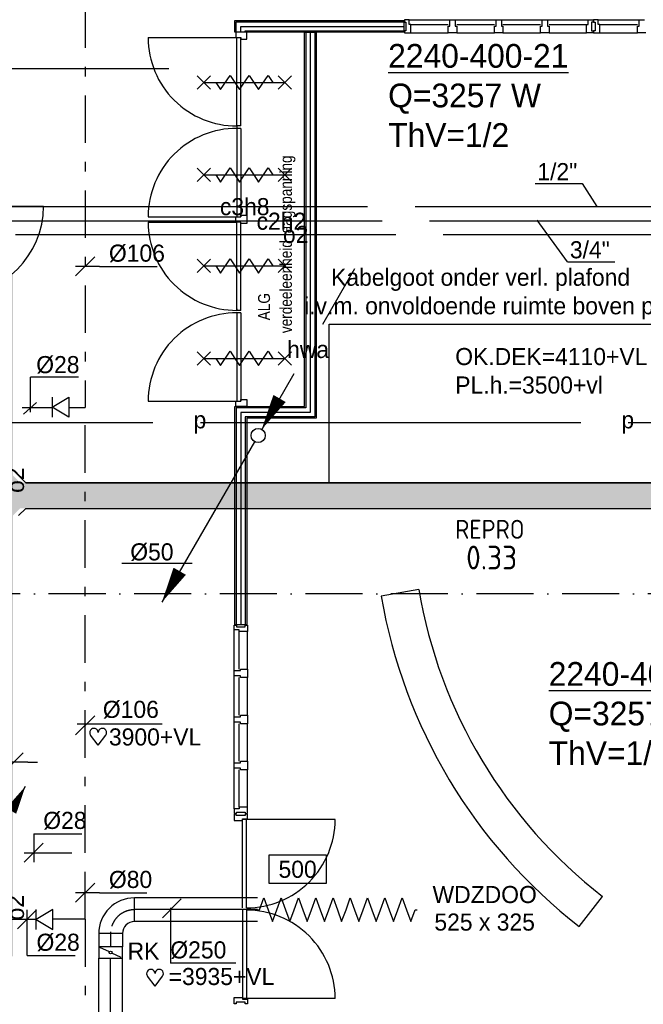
# Model space of a CAD drawing. Extents: x -866131 to -691536, y 173952 to 258052.
# Tile 61 of 160: x -825226 to -818667, y 228699 to 239064. Entities that reach past the tile are written whole.
import ezdxf
from ezdxf.enums import TextEntityAlignment as Align

# ---------------------------------------------------------------- set-up
doc = ezdxf.new("R2010")
doc.units = 0
doc.header["$LTSCALE"] = 100
for name, pattern in [('2322000', [45, 40, -5]), ('2322003', [45, 40, -5]), ('2322004', [45, 40, -5]), ('2322005', [45, 40, -5]), ('2322109', [10, 5, -2, 1, -2]), ('B-SL0', [100000000.0, 0, -100000000.0]), ('CENTER2', [11.25, 7.5, -1.25, 1.25, -1.25]), ('CENTER4', [5, 3.125, -0.625, 0.625, -0.625]), ('DASHDOT', [9, 6, -1.5, 0, -1.5]), ('LURETOUR', [6, 4, -2])]:
    doc.linetypes.add(name, pattern=pattern)
doc.layers.get('0').update_dxf_attribs({"linetype": 'CONTINUOUS'})
for name, color, linetype in [('AL$7----_STRAMIEN', 1, 'DASHDOT'), ('AL22----_BINNENWAND', 7, 'CONTINUOUS'), ('AL32----_BINNENKOZ', 7, 'CONTINUOUS'), ('AL32----_DRAAIRICHTING', 1, 'CONTINUOUS'), ('AL65----_BEVEILIGING', 7, 'CONTINUOUS'), ('ALL-----_REFLIJNEN', 8, 'CONTINUOUS'), ('BOUW', 8, 'CONTINUOUS'), ('KABELGOOT', 8, 'CONTINUOUS'), ('LIJN025', 10, 'CONTINUOUS'), ('VOLGNUMMER', 7, 'CONTINUOUS'), ('WI561---', 1, 'CONTINUOUS'), ('WL$1----', 4, 'CONTINUOUS'), ('WL521---', 4, 'CONTINUOUS'), ('WL531---', 4, 'CONTINUOUS'), ('WL570---', 3, 'CONTINUOUS'), ('WL570---_HARTLIJN', 7, 'CONTINUOUS'), ('WL570---_RETOUR', 3, 'CONTINUOUS'), ('WL570---_TOEVOER', 3, 'CONTINUOUS'), ('WM$1----', 1, 'CONTINUOUS'), ('WM531---', 1, 'CONTINUOUS'), ('WM561---', 1, 'CONTINUOUS'), ('WM570---', 1, 'CONTINUOUS')]:
    doc.layers.add(name, color=color, linetype=linetype)
doc.styles.add('BURO-018', font='BUROFONT.shx', dxfattribs={"height": 180})
doc.styles.add('BURO-025', font='BUROFONT.shx', dxfattribs={"height": 250})
doc.styles.get("Standard").update_dxf_attribs({"font": 'ISOCP'})
doc.styles.add('TECHNIC', font='technic_.ttf')

# ---------------------------------------------------------------- blocks, each defined once
blk = doc.blocks.new('LDV1109')
at = {"color": 0, "linetype": 'CONTINUOUS'}
for p, q in [((5.875, 10.176), (6.75, 11.691)), ((5.312, 9.202), (5.5, 9.526)), ((4, 6.928), (4.937, 8.552)), ((3.437, 5.954), (3.625, 6.279)), ((2.125, 3.681), (3.062, 5.304)), ((1.562, 2.706), (1.75, 3.031)), ((0.25, 0.433), (1.187, 2.057))]:
    blk.add_line(p, q, dxfattribs=at)
blk.add_lwpolyline([(6.75, 11.691, 0, 1, 0), (5.5, 9.526, 1, 1, 0)], format="xyseb", dxfattribs=at)
blk.add_circle((0, 0), 0.5, dxfattribs=at)
blk = doc.blocks.new('3048311')
at = {"color": 0, "linetype": 'CONTINUOUS'}
for p, q in [((-2.5, 1.5), (0, 0)), ((-2.5, -1.5), (-2.5, 1.5)), ((0, -1.5), (0, 1.5)), ((0, 0), (-2.5, -1.5))]:
    blk.add_line(p, q, dxfattribs=at)
at = {"color": 0, "linetype": 'CONTINUOUS', "style": 'BURO-018', "flags": 1}
blk.add_attdef('CV_MATCODE', (0, 0), '', height=1.8, dxfattribs=at)
blk = doc.blocks.new('EH100000')
at = {"linetype": 'BYBLOCK'}
for p, q in [((1, 0.5), (0, 0.5)), ((1, 0.5, 1), (0, 0.5, 1)), ((0, -0.5, 1), (1, -0.5, 1)), ((1, -0.5), (0, -0.5))]:
    blk.add_line(p, q, dxfattribs=at)
at = {"linetype": 'BYBLOCK', "invisible_edges": 15}
for points in [[(1, -0.5), (0, -0.5), (0, 0.5), (1, 0.5)], [(0, 0.5), (1, 0.5), (1, 0.5, 1), (0, 0.5, 1)], [(0, -0.5, 1), (1, -0.5, 1), (1, -0.5), (0, -0.5)]]:
    blk.add_3dface(points, dxfattribs=at)
blk = doc.blocks.new('KG3MFM')
at = {"linetype": 'B-SL0'}
for p, q in [((-210, 300), (-210, -300)), ((210, -300), (210, 300)), ((-135, -375), (135, -375))]:
    blk.add_line(p, q, dxfattribs=at)
at = {"linetype": 'BYBLOCK'}
for points in [[(-210, 300), (0, 300), (0, 300), (210, 300)], [(-135, -375), (-135, -375), (-210, -300), (-210, -300)], [(210, -300), (210, -300), (135, -375), (135, -375)]]:
    blk.add_lwpolyline(points, dxfattribs=at)
at = {"flags": 3}
blk.add_attdef('HULPSTUK', (0, 0), '', height=1, rotation=90, dxfattribs=at)
blk = doc.blocks.new('LU-ORND')
at = {"color": 0, "linetype": 'CONTINUOUS'}
for p, q in [((-3, 1.5), (-3, -1.5)), ((3, 1.5), (-3, 1.5)), ((3, -1.5), (3, 1.5)), ((-3, -1.5), (3, -1.5))]:
    blk.add_line(p, q, dxfattribs=at)
blk = doc.blocks.new('LU-1D-K-FA')
at = {"color": 0, "linetype": 'CONTINUOUS'}
for p, q in [((-0.5, 125), (0.5, 125)), ((-0.5, -125), (0.5, -125))]:
    blk.add_line(p, q, dxfattribs=at)
at = {"layer": 'WL570---_HARTLIJN', "linetype": 'CENTER2'}
blk.add_line((-0.5, 0), (0.5, 0), dxfattribs=at)
blk = doc.blocks.new('LU-1D-B-1-FA5AFA')
at = {"color": 0, "linetype": 'CONTINUOUS'}
for p, q in [((-125, 250), (125, 250)), ((-250, 125), (-250, -125))]:
    blk.add_line(p, q, dxfattribs=at)
for radius in [125, 375]:
    blk.add_arc((-250, 250), radius, 270, 0, dxfattribs=at)
at = {"layer": 'WL570---_HARTLIJN', "linetype": 'CENTER4'}
blk.add_arc((-250, 250), 250, 270, 0, dxfattribs=at)
blk = doc.blocks.new('HART')
at = {"color": 1}
for q in [(-28.1, 39.5), (51.4, 39.5)]:
    blk.add_line((11.6, -12.9), q, dxfattribs=at)
for centre, start, end in [((-10.5, 52.8), 0, 217.1867), ((33.8, 52.8), 322.8133, 180)]:
    blk.add_arc(centre, 22.1, start, end, dxfattribs=at)
blk = doc.blocks.new('2322003-5')
at = {"layer": 'WM$1----', "color": 0, "style": 'BURO-018'}
blk.add_text('o2', height=180, dxfattribs=at).set_placement((10771, 62852), align=Align.MIDDLE)
for p in [(7823, 60265), (7823, 55765)]:
    blk.add_text('o2', height=180, rotation=90, dxfattribs=at).set_placement(p, align=Align.MIDDLE)
blk = doc.blocks.new('2322004-13')
at = {"layer": 'WM$1----', "color": 0, "style": 'BURO-018'}
blk.add_text('c2h2', height=180, dxfattribs=at).set_placement((10620, 62995), align=Align.MIDDLE)
blk = doc.blocks.new('LDV6')
at = {"color": 0, "linetype": 'CONTINUOUS'}
for p, q in [((6.75, 11.691), (4.5, 7.794)), ((2.5, 4.33), (0.25, 0.433)), ((-0.25, -0.433), (-6.75, -11.691))]:
    blk.add_line(p, q, dxfattribs=at)
for points in [[(0.25, 0.433, 0, 1, 0), (1.5, 2.598, 1, 1, 0)], [(-6.75, -11.691, 0, 1, 0), (-5.5, -9.526, 1, 1, 0)]]:
    blk.add_lwpolyline(points, format="xyseb", dxfattribs=at)
blk.add_circle((0, 0), 0.5, dxfattribs=at)
at = {"color": 0, "linetype": 'CONTINUOUS', "style": 'BURO-018'}
blk.add_attdef('LD_TEXT1', text='', height=1.8, dxfattribs=at).set_placement((3.5, 6.062), align=Align.MIDDLE)
blk = doc.blocks.new('LU-1D-KL1-FA77')
at = {"color": 0, "linetype": 'CONTINUOUS'}
for p, q in [((-60, 125), (-60, -125)), ((60, 125), (-60, 125)), ((53, 112), (6, 13)), ((60, -125), (60, 125)), ((-6, -13), (-53, -112)), ((-60, -125), (60, -125))]:
    blk.add_line(p, q, dxfattribs=at)
blk.add_circle((0, 0), 14.9, dxfattribs=at)
blk = doc.blocks.new('CVRINFO2')
at = {"color": 0, "linetype": 'CONTINUOUS', "style": 'BURO-025'}
for tag, p in [('CV_TEXT125', (0, 0)), ('CV_TEXT225', (0, -4.17)), ('CV_TEXT325', (0, -8.33)), ('CV_TEXT425', (0, -12.5))]:
    blk.add_attdef(tag, p, '', height=2.5, dxfattribs=at)
blk = doc.blocks.new('LU-1D-F-FA68E')
at = {"color": 0, "linetype": 'CONTINUOUS'}
for p, q in [((-819, 0), (-773, 125)), ((-773, 125), (-728, 0)), ((-637, 0), (-591, 125)), ((-591, 125), (-546, 0)), ((-455, 0), (-409, 125)), ((-409, 125), (-364, 0)), ((-273, 0), (-227, 125)), ((-227, 125), (-182, 0)), ((-91, 0), (-45, 125)), ((-45, 125), (0, 0)), ((91, 0), (136, 125)), ((136, 125), (182, 0)), ((273, 0), (318, 125)), ((318, 125), (364, 0)), ((455, 0), (500, 125)), ((500, 125), (546, 0)), ((637, 0), (682, 125)), ((682, 125), (728, 0)), ((-839, 0), (-819, 0)), ((-728, 0), (-682, -125)), ((-682, -125), (-637, 0)), ((-546, 0), (-500, -125)), ((-500, -125), (-455, 0)), ((-364, 0), (-318, -125)), ((-318, -125), (-273, 0)), ((-182, 0), (-136, -125)), ((-136, -125), (-91, 0)), ((0, 0), (45, -125)), ((45, -125), (91, 0)), ((182, 0), (227, -125)), ((227, -125), (273, 0)), ((364, 0), (409, -125)), ((409, -125), (455, 0)), ((546, 0), (591, -125)), ((591, -125), (637, 0)), ((728, 0), (773, -125)), ((773, -125), (819, 0)), ((819, 0), (839, 0))]:
    blk.add_line(p, q, dxfattribs=at)
blk = doc.blocks.new('*U416', base_point=(8557, 62515))
at = {"color": 0, "linetype": 'CONTINUOUS'}
for p, q in [((8657, 62615), (8457, 62415)), ((8707, 62515), (8457, 62515)), ((8707, 62515), (9315, 62515))]:
    blk.add_line(p, q, dxfattribs=at)
at = {"color": 0, "linetype": 'CONTINUOUS', "style": 'BURO-018'}
blk.add_text('%%C106', height=180, dxfattribs=at).set_placement((8807, 62565))
blk = doc.blocks.new('*U417', base_point=(8557, 56073))
at = {"color": 0, "linetype": 'CONTINUOUS'}
for p, q in [((8657, 56173), (8457, 55973)), ((8707, 56073), (8457, 56073)), ((8707, 56073), (9207, 56073))]:
    blk.add_line(p, q, dxfattribs=at)
at = {"color": 0, "linetype": 'CONTINUOUS', "style": 'BURO-018'}
blk.add_text('%%C80', height=180, dxfattribs=at).set_placement((8807, 56123))
blk = doc.blocks.new('*U418', base_point=(8067, 56344))
at = {"color": 0, "linetype": 'CONTINUOUS'}
for p, q in [((8067, 56544), (8067, 56244)), ((8067, 56544), (8574, 56544)), ((8167, 56444), (7967, 56244))]:
    blk.add_line(p, q, dxfattribs=at)
at = {"color": 0, "linetype": 'CONTINUOUS', "style": 'BURO-018'}
blk.add_text('%%C28', height=180, dxfattribs=at).set_placement((8167, 56594))
blk = doc.blocks.new('*U419', base_point=(7192, 57972))
at = {"color": 0, "linetype": 'CONTINUOUS'}
for p, q in [((7292, 58072), (7092, 57872)), ((7626, 58072), (7426, 57872)), ((7780, 58072), (7580, 57872)), ((7923, 58072), (7723, 57872)), ((7973, 57972), (7092, 57972)), ((7973, 57972), (8073, 57972))]:
    blk.add_line(p, q, dxfattribs=at)
blk = doc.blocks.new('*U490', base_point=(-825149, 229593))
at = {"color": 0, "linetype": 'CONTINUOUS'}
for p, q in [((-825049, 229693), (-825249, 229493)), ((-825149, 229213), (-825149, 229693)), ((-825149, 229213), (-824643, 229213))]:
    blk.add_line(p, q, dxfattribs=at)
at = {"color": 0, "linetype": 'CONTINUOUS', "style": 'BURO-018'}
blk.add_text('%%C28', height=180, dxfattribs=at).set_placement((-825049, 229263))
blk = doc.blocks.new('2322005-1')
at = {"layer": 'WM$1----', "color": 0, "style": 'BURO-018'}
blk.add_text('c3h8', height=180, dxfattribs=at).set_placement((-822859, 237100), align=Align.MIDDLE)
blk = doc.blocks.new('2322000-3')
at = {"layer": 'WM$1----', "color": 0, "style": 'BURO-018'}
for p in [(-823330, 234825), (-818830, 234825)]:
    blk.add_text('p', height=180, rotation=360, dxfattribs=at).set_placement(p, align=Align.MIDDLE)

msp = doc.modelspace()

# ---------------------------------------------------------------- hatches: boundary and pattern name
at = {"layer": 'WL570---'}
h = msp.add_hatch(dxfattribs=at)
h.set_pattern_fill('DOTS', color=8, scale=40, style=0)
h.set_pattern_definition([(0, (-833098.595, 323951.69), (31.75, 63.5), [0, -63.5])])
h.paths.add_polyline_path([(-817032.934, 233919.946), (-817032.934, 234189.946), (-820240.25, 234189.946), (-820240.25, 233919.946)])
h.paths.add_polyline_path([(-825221.266, 234189.946), (-825221.266, 233919.946), (-820240.25, 233919.946), (-820240.25, 234189.946)])
h.paths.add_polyline_path([(-825296.266, 233844.946), (-825221.266, 233919.946), (-825221.266, 234189.946), (-825296.266, 234264.946), (-825896.266, 234264.946), (-825896.266, 234054.946), (-825896.266, 233844.946)])
h.paths.add_polyline_path([(-825896.266, 233523.425), (-825971.266, 233448.425), (-825971.266, 233178.425), (-825896.266, 233103.425), (-825296.266, 233103.425), (-825296.266, 233313.425), (-825296.266, 233523.425)])
h.paths.add_polyline_path([(-825296.266, 233523.425), (-825296.266, 233844.946), (-825896.266, 233844.946), (-825896.266, 233523.425)])
h.paths.add_polyline_path([(-825296.266, 236380.872), (-825892.303, 236380.872), (-825896.266, 236376.908), (-825896.266, 234264.946), (-825296.266, 234264.946)])
h.paths.add_polyline_path([(-825296.266, 233103.425), (-825896.266, 233103.425), (-825896.266, 229204.872), (-825296.303, 229204.872), (-825296.266, 229204.908)])

# ---------------------------------------------------------------- linework, layer by layer
at = {"color": 8, "linetype": 'CONTINUOUS'}
for p, q in [((-820700.326, 238996.366), (-820700.326, 239063.366)), ((-820700.326, 239063.366), (-820644.326, 239063.366)), ((-820644.326, 239063.366), (-820644.326, 238996.366)), ((-820215.326, 238996.366), (-820215.326, 239063.366)), ((-820215.326, 239063.366), (-820159.326, 239063.366)), ((-820159.326, 239063.366), (-820159.326, 238996.366)), ((-819730.326, 238996.366), (-819730.326, 239063.366)), ((-819730.326, 239063.366), (-819674.326, 239063.366)), ((-819674.326, 239063.366), (-819674.326, 238996.366)), ((-818711.326, 238996.366), (-818711.326, 239063.366)), ((-818711.326, 239063.366), (-818655.326, 239063.366)), ((-820717.326, 238924.366), (-820717.326, 238996.366)), ((-820717.326, 238996.366), (-820700.326, 238996.366)), ((-820627.326, 238924.366), (-820717.326, 238924.366)), ((-820644.326, 238996.366), (-820627.326, 238996.366)), ((-820627.326, 238996.366), (-820627.326, 238924.366)), ((-820232.326, 238924.366), (-820232.326, 238996.366)), ((-820232.326, 238996.366), (-820215.326, 238996.366)), ((-820142.326, 238924.366), (-820232.326, 238924.366)), ((-820159.326, 238996.366), (-820142.326, 238996.366)), ((-820142.326, 238996.366), (-820142.326, 238924.366)), ((-819747.326, 238924.366), (-819747.326, 238996.366)), ((-819747.326, 238996.366), (-819730.326, 238996.366)), ((-819657.326, 238924.366), (-819747.326, 238924.366)), ((-819674.326, 238996.366), (-819657.326, 238996.366)), ((-819657.326, 238996.366), (-819657.326, 238924.366)), ((-818728.326, 238924.366), (-818728.326, 238996.366)), ((-818728.326, 238996.366), (-818711.326, 238996.366)), ((-818638.326, 238924.366), (-818728.326, 238924.366)), ((-822969.826, 232155.633), (-822969.826, 232211.633)), ((-822969.826, 232211.633), (-822902.826, 232211.633)), ((-822902.826, 232211.633), (-822902.826, 232228.633)), ((-822902.826, 232228.633), (-822830.826, 232228.633)), ((-822830.826, 232228.633), (-822830.826, 232138.633)), ((-822902.826, 232155.633), (-822969.826, 232155.633)), ((-822902.826, 232138.633), (-822902.826, 232155.633)), ((-822830.826, 232138.633), (-822902.826, 232138.633)), ((-822969.826, 231670.633), (-822969.826, 231726.633)), ((-822969.826, 231726.633), (-822902.826, 231726.633)), ((-822902.826, 231670.633), (-822969.826, 231670.633)), ((-822902.826, 231726.633), (-822902.826, 231743.633)), ((-822902.826, 231743.633), (-822830.826, 231743.633)), ((-822902.826, 231653.633), (-822902.826, 231670.633)), ((-822830.826, 231743.633), (-822830.826, 231653.633)), ((-822830.826, 231653.633), (-822902.826, 231653.633)), ((-822902.826, 231241.633), (-822902.826, 231258.633)), ((-822902.826, 231258.633), (-822830.826, 231258.633)), ((-822830.826, 231258.633), (-822830.826, 231168.633)), ((-822969.826, 231185.633), (-822969.826, 231241.633)), ((-822969.826, 231241.633), (-822902.826, 231241.633)), ((-822902.826, 231185.633), (-822969.826, 231185.633)), ((-822902.826, 231168.633), (-822902.826, 231185.633)), ((-822830.826, 231168.633), (-822902.826, 231168.633))]:
    msp.add_line(p, q, dxfattribs=at)
at = {"color": 1, "linetype": 'CONTINUOUS'}
for p, q in [((-824437.003, 231734.38), (-824637.003, 231534.38)), ((-823728.094, 231649.335), (-824621.305, 231649.335))]:
    msp.add_line(p, q, dxfattribs=at)
at = {"layer": 'AL$7----_STRAMIEN', "color": 1}
msp.add_lwpolyline([(-719909.644, 233021.228), (-863263.924, 233021.228)], dxfattribs=at)
at = {"layer": 'AL22----_BINNENWAND', "color": 8}
for p, q in [((-822962.826, 238931.366), (-822962.826, 239056.366)), ((-822962.826, 239056.366), (-821184.326, 239056.366)), ((-821184.326, 239056.366), (-821184.326, 238931.366)), ((-822900.326, 238931.366), (-822962.826, 238931.366)), ((-821184.326, 238931.366), (-822900.326, 238931.366)), ((-822231.826, 234993.366), (-822231.826, 238931.366)), ((-822231.826, 238931.366), (-822106.826, 238931.366)), ((-822106.826, 238931.366), (-822106.826, 234868.366)), ((-822962.826, 232695.633), (-822962.826, 234993.366)), ((-822962.826, 234993.366), (-822231.826, 234993.366)), ((-822106.826, 234868.366), (-822837.826, 234868.366)), ((-822837.826, 234868.366), (-822837.826, 232695.633)), ((-822837.826, 232695.633), (-822962.826, 232695.633))]:
    msp.add_line(p, q, dxfattribs=at)
at = {"layer": 'AL22----_BINNENWAND', "color": 8, "linetype": 'CONTINUOUS'}
for p, q in [((-822947.826, 238931.366), (-822947.826, 239041.366)), ((-822947.826, 239041.366), (-821184.326, 239041.366)), ((-822852.826, 238931.366), (-822852.826, 238946.366)), ((-822852.826, 238946.366), (-821184.326, 238946.366)), ((-822216.826, 238931.366), (-822216.826, 234978.366)), ((-822121.826, 238931.366), (-822121.826, 234883.366)), ((-822216.826, 234978.366), (-822947.826, 234978.366)), ((-822947.826, 234978.366), (-822947.826, 232695.633)), ((-822121.826, 234883.366), (-822852.826, 234883.366)), ((-822852.826, 234883.366), (-822852.826, 232695.633))]:
    msp.add_line(p, q, dxfattribs=at)
at = {"layer": 'AL32----_BINNENKOZ', "color": 8}
for p, q in [((-821179.326, 239063.366), (-821179.326, 239038.366)), ((-821129.326, 239063.366), (-821179.326, 239063.366)), ((-821179.326, 239038.366), (-821163.326, 239038.366)), ((-821163.326, 239038.366), (-821163.326, 238946.366)), ((-821129.326, 239012.366), (-821129.326, 239063.366)), ((-821129.326, 239063.366), (-820700.326, 239063.366)), ((-820644.326, 239063.366), (-820215.326, 239063.366)), ((-820159.326, 239063.366), (-819730.326, 239063.366)), ((-819674.326, 239063.366), (-819245.326, 239063.366)), ((-819245.326, 239012.366), (-819245.326, 239063.366)), ((-819245.326, 239063.366), (-819195.326, 239063.366)), ((-819195.326, 239038.366), (-819211.326, 239038.366)), ((-819211.326, 239038.366), (-819211.326, 238946.366)), ((-819195.326, 239063.366), (-819195.326, 239038.366)), ((-819190.326, 239063.366), (-819190.326, 239038.366)), ((-819140.326, 239063.366), (-819190.326, 239063.366)), ((-819190.326, 239038.366), (-819174.326, 239038.366)), ((-819174.326, 239038.366), (-819174.326, 238946.366)), ((-819140.326, 239012.366), (-819140.326, 239063.366)), ((-819140.326, 239063.366), (-818711.326, 239063.366)), ((-822951.326, 238931.366), (-822951.326, 238875.366)), ((-822900.326, 238931.366), (-822951.326, 238931.366)), ((-822951.326, 238931.366), (-822951.326, 238875.366)), ((-822837.326, 238931.366), (-822900.326, 238931.366)), ((-822900.326, 238931.366), (-822900.326, 238931.366)), ((-822837.326, 238858.366), (-822837.326, 238931.366)), ((-821163.326, 238946.366), (-821179.326, 238946.366)), ((-821179.326, 238946.366), (-821179.326, 238924.366)), ((-821179.326, 238924.366), (-821112.326, 238924.366)), ((-821112.326, 239012.366), (-821129.326, 239012.366)), ((-821112.326, 238924.366), (-821112.326, 239012.366)), ((-821112.326, 239012.366), (-820717.326, 239012.366)), ((-821112.326, 238924.366), (-820717.326, 238924.366)), ((-820627.326, 239012.366), (-820232.326, 239012.366)), ((-820627.326, 238924.366), (-820232.326, 238924.366)), ((-820142.326, 239012.366), (-819747.326, 239012.366)), ((-820142.326, 238924.366), (-819747.326, 238924.366)), ((-819657.326, 239012.366), (-819262.326, 239012.366)), ((-819657.326, 238924.366), (-819262.326, 238924.366)), ((-819262.326, 238924.366), (-819262.326, 239012.366)), ((-819262.326, 239012.366), (-819245.326, 239012.366)), ((-819195.326, 238924.366), (-819262.326, 238924.366)), ((-819211.326, 238946.366), (-819195.326, 238946.366)), ((-819195.326, 238946.366), (-819195.326, 238924.366)), ((-819174.326, 238946.366), (-819190.326, 238946.366)), ((-819190.326, 238946.366), (-819190.326, 238924.366)), ((-819190.326, 238924.366), (-819123.326, 238924.366)), ((-819123.326, 239012.366), (-819140.326, 239012.366)), ((-819123.326, 238924.366), (-819123.326, 239012.366)), ((-819123.326, 239012.366), (-818728.326, 239012.366)), ((-819123.326, 238924.366), (-818728.326, 238924.366)), ((-822951.326, 238875.366), (-822900.326, 238875.366)), ((-822940.326, 237945.366), (-822940.326, 238875.366)), ((-822900.326, 237945.366), (-822900.326, 238875.366)), ((-822900.326, 238875.366), (-822900.326, 238858.366)), ((-822900.326, 238858.366), (-822837.326, 238858.366)), ((-822940.326, 237945.366), (-822940.326, 237920.366)), ((-822900.326, 237945.366), (-822940.326, 237945.366)), ((-822900.326, 237920.366), (-822940.326, 237920.366)), ((-822940.326, 237920.366), (-822940.326, 236990.366)), ((-822900.326, 237920.366), (-822900.326, 236990.366)), ((-822951.326, 236934.366), (-822951.326, 236990.366)), ((-822951.326, 236990.366), (-822900.326, 236990.366)), ((-822951.326, 236934.366), (-822951.326, 236990.366)), ((-822900.326, 236990.366), (-822900.326, 237007.366)), ((-822900.326, 237007.366), (-822837.326, 237007.366)), ((-822837.326, 237007.366), (-822837.326, 236917.366)), ((-822900.326, 236934.366), (-822951.326, 236934.366)), ((-822940.326, 236004.366), (-822940.326, 236934.366)), ((-822900.326, 236004.366), (-822900.326, 236934.366)), ((-822900.326, 236917.366), (-822900.326, 236934.366)), ((-822837.326, 236917.366), (-822900.326, 236917.366)), ((-822940.326, 236021.366), (-822940.326, 236004.366)), ((-822900.387, 235979.367), (-822940.387, 235979.367)), ((-822900.326, 236004.366), (-822940.326, 236004.366)), ((-822940.326, 235979.366), (-822940.326, 235049.366)), ((-822900.326, 235979.366), (-822900.326, 235049.366)), ((-822951.326, 234993.366), (-822951.326, 235049.366)), ((-822951.326, 235049.366), (-822900.326, 235049.366)), ((-822951.326, 234993.366), (-822951.326, 235049.366)), ((-822900.326, 234993.366), (-822951.326, 234993.366)), ((-822900.326, 235049.366), (-822900.326, 235066.366)), ((-822900.326, 235066.366), (-822837.326, 235066.366)), ((-822837.326, 234993.366), (-822900.326, 234993.366)), ((-822900.326, 234993.366), (-822900.326, 234993.366)), ((-822837.326, 235066.366), (-822837.326, 234993.366)), ((-821028.893, 233064.891), (-821423.186, 232997.561)), ((-822969.826, 232690.633), (-822944.826, 232690.633)), ((-822969.826, 232640.633), (-822969.826, 232690.633)), ((-822969.826, 232211.633), (-822969.826, 232640.633)), ((-822918.826, 232640.633), (-822969.826, 232640.633)), ((-822944.826, 232690.633), (-822944.826, 232674.633)), ((-822944.826, 232674.633), (-822852.826, 232674.633)), ((-822918.826, 232623.633), (-822918.826, 232640.633)), ((-822918.826, 232228.633), (-822918.826, 232623.633)), ((-822830.826, 232623.633), (-822918.826, 232623.633)), ((-822852.826, 232674.633), (-822852.826, 232690.633)), ((-822852.826, 232690.633), (-822830.826, 232690.633)), ((-822830.826, 232690.633), (-822830.826, 232623.633)), ((-822830.826, 232228.633), (-822830.826, 232623.633)), ((-822969.826, 231726.633), (-822969.826, 232155.633)), ((-822918.826, 231743.633), (-822918.826, 232138.633)), ((-822830.826, 231743.633), (-822830.826, 232138.633)), ((-822969.826, 231241.633), (-822969.826, 231670.633)), ((-822918.826, 231258.633), (-822918.826, 231653.633)), ((-822830.826, 231258.633), (-822830.826, 231653.633)), ((-822969.826, 230756.633), (-822969.826, 231185.633)), ((-822918.826, 230773.633), (-822918.826, 231168.633)), ((-822830.826, 230773.633), (-822830.826, 231168.633)), ((-822918.826, 230756.633), (-822969.826, 230756.633)), ((-822969.826, 230756.633), (-822969.826, 230706.633)), ((-822830.826, 230773.633), (-822918.826, 230773.633)), ((-822918.826, 230773.633), (-822918.826, 230756.633)), ((-822830.826, 230706.633), (-822830.826, 230773.633)), ((-822969.826, 230706.633), (-822944.826, 230706.633)), ((-822947.826, 230701.367), (-822969.826, 230701.367)), ((-822969.826, 230701.367), (-822969.826, 230634.367)), ((-822969.826, 230634.367), (-822881.826, 230634.367)), ((-822947.826, 230685.367), (-822947.826, 230701.367)), ((-822855.826, 230685.367), (-822947.826, 230685.367)), ((-822944.826, 230706.633), (-822944.826, 230722.633)), ((-822944.826, 230722.633), (-822852.826, 230722.633)), ((-822881.826, 230634.367), (-822881.826, 230651.367)), ((-822881.826, 230651.367), (-822830.826, 230651.367)), ((-822841.826, 230645.367), (-822881.826, 230645.367)), ((-822881.826, 229715.367), (-822881.826, 230645.367)), ((-822830.826, 230701.367), (-822855.826, 230701.367)), ((-822855.826, 230701.367), (-822855.826, 230685.367)), ((-822852.826, 230722.633), (-822852.826, 230706.633)), ((-822852.826, 230706.633), (-822830.826, 230706.633)), ((-822841.826, 229715.367), (-822841.826, 230645.367)), ((-822830.826, 230651.367), (-822830.826, 230701.367)), ((-819342.021, 229518.491), (-819096.224, 229834.06)), ((-822881.826, 229690.367), (-822881.826, 228760.367)), ((-822841.826, 229690.367), (-822841.826, 228760.367)), ((-822969.826, 228704.367), (-822969.826, 228771.367)), ((-822969.826, 228771.367), (-822881.826, 228771.367)), ((-822881.826, 228771.367), (-822881.826, 228754.367)), ((-822841.826, 228759.921), (-822881.826, 228759.921)), ((-822947.826, 228704.367), (-822969.826, 228704.367)), ((-822855.826, 228720.367), (-822947.826, 228720.367)), ((-822947.826, 228720.367), (-822947.826, 228704.367)), ((-822881.826, 228754.367), (-822830.826, 228754.367)), ((-822855.826, 228704.367), (-822855.826, 228720.367)), ((-822830.826, 228704.367), (-822855.826, 228704.367)), ((-822830.826, 228754.367), (-822830.826, 228704.367))]:
    msp.add_line(p, q, dxfattribs=at)
for radius in [5206, 5606]:
    msp.add_arc((-815897.175, 233941.191), radius, 189.6904452, 232.0849318, dxfattribs=at)
at = {"layer": 'AL32----_DRAAIRICHTING', "color": 8}
for p, q in [((-823874.326, 238875.366), (-822940.326, 238875.366)), ((-825909.326, 237099.728), (-824975.326, 237099.728)), ((-823874.326, 236990.366), (-822940.326, 236990.366)), ((-823874.326, 236934.366), (-822940.326, 236934.366)), ((-823874.326, 235049.366), (-822940.326, 235049.366)), ((-821907.826, 230645.367), (-822841.826, 230645.367)), ((-821907.826, 228760.367), (-822841.826, 228760.367))]:
    msp.add_line(p, q, dxfattribs=at)
for centre, radius, start, end in [((-822943.733, 238875.953), 930.593, 180.0361325, 270.2097718), ((-822943.733, 236989.779), 930.593, 89.7902282, 179.9638675), ((-825909.326, 237099.728), 934, 270, 0), ((-822943.733, 236934.953), 930.593, 180.0361325, 270.2097718), ((-822943.733, 235048.779), 930.593, 89.7902282, 179.9638675), ((-822838.419, 230645.954), 930.593, 269.7902282, 359.9638675), ((-822838.419, 228759.78), 930.593, 0.0361325, 90.2097718)]:
    msp.add_arc(centre, radius, start, end, dxfattribs=at)
at = {"layer": 'AL65----_BEVEILIGING', "color": 8, "linetype": 'CONTINUOUS'}
for points in [[(-823358.326, 238333.263), (-823218.326, 238473.263)], [(-823358.326, 238473.263), (-823218.326, 238333.263)], [(-823288.326, 238403.263), (-822438.326, 238403.263)], [(-823163.326, 238403.263), (-823113.326, 238328.263), (-823013.326, 238478.263), (-822963.326, 238403.263)], [(-822963.326, 238403.263), (-822913.326, 238328.263), (-822813.326, 238478.263), (-822763.326, 238403.263)], [(-822763.326, 238403.263), (-822713.326, 238328.263), (-822613.326, 238478.263), (-822563.326, 238403.263)], [(-822508.326, 238333.263), (-822368.326, 238473.263)], [(-822508.326, 238473.263), (-822368.326, 238333.263)], [(-823358.326, 237360.366), (-823218.326, 237500.366)], [(-823358.326, 237500.366), (-823218.326, 237360.366)], [(-823163.326, 237430.366), (-823113.326, 237355.366), (-823013.326, 237505.366), (-822963.326, 237430.366)], [(-822963.326, 237430.366), (-822913.326, 237355.366), (-822813.326, 237505.366), (-822763.326, 237430.366)], [(-822763.326, 237430.366), (-822713.326, 237355.366), (-822613.326, 237505.366), (-822563.326, 237430.366)], [(-822508.326, 237360.366), (-822368.326, 237500.366)], [(-822508.326, 237500.366), (-822368.326, 237360.366)], [(-823288.326, 237430.366), (-822438.326, 237430.366)], [(-823358.326, 236401.777), (-823218.326, 236541.777)], [(-823358.326, 236541.777), (-823218.326, 236401.777)], [(-823163.326, 236471.777), (-823113.326, 236396.777), (-823013.326, 236546.777), (-822963.326, 236471.777)], [(-822963.326, 236471.777), (-822913.326, 236396.777), (-822813.326, 236546.777), (-822763.326, 236471.777)], [(-822763.326, 236471.777), (-822713.326, 236396.777), (-822613.326, 236546.777), (-822563.326, 236471.777)], [(-822508.326, 236401.777), (-822368.326, 236541.777)], [(-822508.326, 236541.777), (-822368.326, 236401.777)], [(-823288.326, 236471.777), (-822438.326, 236471.777)], [(-823358.326, 235428.881), (-823218.326, 235568.881)], [(-823358.326, 235568.881), (-823218.326, 235428.881)], [(-823288.326, 235498.881), (-822438.326, 235498.881)], [(-823163.326, 235498.881), (-823113.326, 235423.881), (-823013.326, 235573.881), (-822963.326, 235498.881)], [(-822963.326, 235498.881), (-822913.326, 235423.881), (-822813.326, 235573.881), (-822763.326, 235498.881)], [(-822763.326, 235498.881), (-822713.326, 235423.881), (-822613.326, 235573.881), (-822563.326, 235498.881)], [(-822508.326, 235428.881), (-822368.326, 235568.881)], [(-822508.326, 235568.881), (-822368.326, 235428.881)]]:
    msp.add_lwpolyline(points, dxfattribs=at)
at = {"layer": 'ALL-----_REFLIJNEN', "color": 8, "linetype": 'CONTINUOUS'}
for p, q in [((-822900.326, 238931.366), (-822900.326, 238993.866)), ((-822900.326, 238993.866), (-822687.826, 238993.866)), ((-822687.826, 238993.866), (-821184.326, 238993.866)), ((-822169.326, 238931.366), (-822169.326, 234930.866)), ((-822169.326, 234930.866), (-822900.326, 234930.866)), ((-822900.326, 234930.866), (-822900.326, 232695.633))]:
    msp.add_line(p, q, dxfattribs=at)
at = {"layer": 'LIJN025'}
for p, q in [((-821972.421, 235859.344, -3650), (-818229.267, 235859.344, -3650)), ((-821972.421, 234182.574, -3650), (-821972.421, 235859.344, -3650))]:
    msp.add_line(p, q, dxfattribs=at)
at = {"layer": 'WL$1----', "linetype": '2322005'}
msp.add_line((-825567.451, 237099.578), (-815651.492, 237099.578), dxfattribs=at)
at = {"layer": 'WL$1----', "linetype": '2322004'}
msp.add_line((-825414.19, 236946.317), (-815033.34, 236946.317), dxfattribs=at)
at = {"layer": 'WL$1----', "linetype": '2322003'}
msp.add_line((-825271.146, 236803.274), (-814874.97, 236803.274), dxfattribs=at)
at = {"layer": 'WL$1----', "color": 1}
for p, q in [((-824607.275, 235300.853), (-825111.584, 235300.853)), ((-825111.584, 234931.437), (-825111.584, 235300.853)), ((-825184.151, 234910.714), (-825049.383, 235035.054))]:
    msp.add_line(p, q, dxfattribs=at)
at = {"layer": 'WL$1----', "linetype": '2322000'}
msp.add_line((-832325.18, 234825.124), (-809834.93, 234825.124), dxfattribs=at)
at = {"layer": 'WL521---', "color": 1}
msp.add_line((-824151.334, 233342.66), (-823412.217, 233342.66), dxfattribs=at)
at = {"layer": 'WL531---', "linetype": '2322109'}
for p, q in [((-824537.003, 240266.845), (-824537.003, 234980.315)), ((-826198.841, 234980.315), (-824878.485, 234980.315)), ((-824709.602, 234980.315), (-824537.003, 234980.315)), ((-824537.003, 230295.378), (-824537.003, 234980.315)), ((-834177.58, 230295.378), (-824537.003, 230295.378)), ((-824537.378, 229594.252), (-824537.003, 230293.958)), ((-825051.433, 229592.636), (-825940.188, 229592.483)), ((-824537.003, 229594.252), (-824876.469, 229594.099)), ((-824537.378, 229594.252), (-824537.003, 224106.839))]:
    msp.add_line(p, q, dxfattribs=at)
at = {"layer": 'WM561---'}
msp.add_line((-823655.759, 238545.366), (-826030.326, 238545.366), dxfattribs=at)
at = {"layer": 'WM570---', "linetype": 'CONTINUOUS'}
for p, q in [((-819805.515, 237339.096), (-819308.701, 237339.096)), ((-819463.381, 236516.684), (-818966.568, 236516.684)), ((-823525.795, 229809.123), (-823725.199, 229609.719)), ((-823640.459, 229715.666), (-823640.459, 229132.401)), ((-822952.169, 229132.401), (-823640.459, 229132.401))]:
    msp.add_line(p, q, dxfattribs=at)
at = {"layer": 'WM570---'}
for p, q in [((-819308.701, 237339.096), (-819155.806, 237099.46)), ((-819463.381, 236516.684), (-819783.051, 236952.891))]:
    msp.add_line(p, q, dxfattribs=at)

# ---------------------------------------------------------------- block references
at = {"layer": 'KABELGOOT', "rotation": 90}
msp.add_blockref('KG3MFM', (-825537.333, 234054.946), dxfattribs=at)
at = {"layer": 'KABELGOOT', "xscale": 8188.332873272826, "yscale": 270, "zscale": 60, "rotation": 180}
msp.add_blockref('EH100000', (-816974, 234054.946), dxfattribs=at)
at = {"layer": 'WI561---'}
ref = msp.add_blockref('CVRINFO2', (-821350.264, 238558.492), dxfattribs=dict(at, xscale=100, yscale=100, zscale=100))
ref.add_attrib('CV_TEXT125', '%%u2240-400-21', (-821350.264, 238558.492), dxfattribs={"layer": '0', "color": 2, "linetype": 'CONTINUOUS', "height": 250, "style": 'BURO-025'})
ref.add_attrib('CV_TEXT225', 'Q=3257 W', (-821350.264, 238141.825), dxfattribs={"layer": '0', "color": 2, "linetype": 'CONTINUOUS', "height": 250, "style": 'BURO-025'})
ref.add_attrib('CV_TEXT325', 'ThV=1/2', (-821350.264, 237725.158), dxfattribs={"layer": '0', "color": 2, "linetype": 'CONTINUOUS', "height": 250, "style": 'BURO-025'})
ref = msp.add_blockref('CVRINFO2', (-819661.46, 232052.034), dxfattribs=dict(at, xscale=100, yscale=100, zscale=100))
ref.add_attrib('CV_TEXT125', '%%u2240-400-21', (-819661.46, 232052.034), dxfattribs={"layer": '0', "color": 2, "linetype": 'CONTINUOUS', "height": 250, "style": 'BURO-025'})
ref.add_attrib('CV_TEXT225', 'Q=3257 W', (-819661.46, 231635.367), dxfattribs={"layer": '0', "color": 2, "linetype": 'CONTINUOUS', "height": 250, "style": 'BURO-025'})
ref.add_attrib('CV_TEXT325', 'ThV=1/2', (-819661.46, 231218.701), dxfattribs={"layer": '0', "color": 2, "linetype": 'CONTINUOUS', "height": 250, "style": 'BURO-025'})
at = {"layer": 'WL521---', "color": 2}
ref = msp.add_blockref('LDV6', (-822717.446, 234687.084), dxfattribs=dict(at, xscale=150, yscale=150, zscale=150))
ref.add_attrib('LD_TEXT1', 'hwa', dxfattribs={"layer": '0', "color": 1, "linetype": 'CONTINUOUS', "height": 180, "style": 'BURO-018'}).set_placement((-822192.446, 235596.411), align=Align.MIDDLE)
at = {"layer": 'WL531---', "color": 2, "yscale": 70, "zscale": 70}
for p, xscale, rotation in [((-824883.436, 234985.694), 70, 179.9999999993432), ((-825051.433, 229592.766), -70, 0.1799999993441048)]:
    msp.add_blockref('3048311', p, dxfattribs=dict(at, xscale=xscale, rotation=rotation))
at = {"layer": 'WL531---', "color": 2, "xscale": 120, "yscale": 120, "zscale": 120}
msp.add_blockref('LDV1109', (-825974.53, 229592.477), dxfattribs=at)
at = {"layer": 'WL570---_RETOUR', "xscale": 2, "yscale": 2, "zscale": 2}
for p in [(-824423.716, 231453.593), (-823825.572, 228916.669)]:
    msp.add_blockref('HART', p, dxfattribs=at)
at = {"layer": 'WL570---_RETOUR', "linetype": 'LURETOUR', "rotation": 180}
msp.add_blockref('LU-1D-B-1-FA5AFA', (-824269.537, 229694.465), dxfattribs=at)
at = {"layer": 'WL570---_RETOUR', "linetype": 'LURETOUR'}
for p, xscale, rotation in [((-823371.7, 229695.885), 1295.427177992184, 180), ((-824269.537, 229374.215), 140.5, 270), ((-824269.537, 227795.121), 2779.689417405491, 90)]:
    msp.add_blockref('LU-1D-K-FA', p, dxfattribs=dict(at, xscale=xscale, rotation=rotation))
msp.add_blockref('LU-1D-F-FA68E', (-821884.613, 229695.637), dxfattribs=at)
at = {"layer": 'WL570---_RETOUR', "linetype": 'CONTINUOUS', "rotation": 270}
msp.add_blockref('LU-1D-KL1-FA77', (-824269.537, 229244.465), dxfattribs=at)
at = {"layer": 'WM$1----'}
for name, p in [('2322000-3', (0, 0)), ('2322005-1', (0, 0)), ('*U419', (-825919.608, 231247.495))]:
    msp.add_blockref(name, p, dxfattribs=at)
at = {"layer": 'WM$1----', "color": 1}
for name in ['2322004-13', '2322003-5']:
    msp.add_blockref(name, (-833093.746, 173951.691), dxfattribs=at)
at = {"layer": 'WM531---'}
for name, p in [('*U416', (-824537.003, 236466.775)), ('*U418', (-825077.613, 230295.378)), ('*U417', (-824537.003, 229873.855)), ('*U490', (-825148.742, 229592.619))]:
    msp.add_blockref(name, p, dxfattribs=at)
at = {"layer": 'WM570---'}
ref = msp.add_blockref('LU-ORND', (-822302.648, 230121.235), dxfattribs=dict(at, xscale=-100, yscale=100, zscale=100, rotation=180))
ref.add_attrib('LU_TEXT1', '500', dxfattribs={"layer": '0', "color": 1, "linetype": 'CONTINUOUS', "height": 180, "style": 'BURO-018'}).set_placement((-822302.648, 230121.235), align=Align.MIDDLE)

# ---------------------------------------------------------------- texts
at = {"color": 1, "linetype": 'CONTINUOUS', "style": 'BURO-018'}
msp.add_text('%%C106', height=180, dxfattribs=at).set_placement((-824350.8, 231714.291))
at = {"layer": 'AL65----_BEVEILIGING', "color": 8, "linetype": 'CONTINUOUS', "style": 'TECHNIC'}
for s, p in [('verdeeleenheid laagspanning', (-822363.023, 235764.541)), ('ALG', (-822592.813, 235899.931))]:
    msp.add_text(s, height=125, rotation=90, dxfattribs=at).set_placement(p)
at = {"layer": 'BOUW', "color": 1, "style": 'BURO-018'}
for s, p in [('Kabelgoot onder verl. plafond', (-821950.455, 236262.967, -3650)), ('i.v.m. onvoldoende ruimte boven plafond', (-822234.072, 235962.967, -3650)), ('OK.DEK=4110+VL', (-820644.598, 235428.417)), ('PL.h.=3500+vl', (-820644.598, 235128.417)), ('WDZDOO', (-820883.264, 229765.201)), ('525 x 325', (-820864.034, 229475.158))]:
    msp.add_text(s, height=180, dxfattribs=at).set_placement(p)
at = {"layer": 'VOLGNUMMER', "color": 252, "linetype": 'BYBLOCK'}
msp.add_attdef('0.33', text='', height=250, dxfattribs=at).set_placement((-820261.945, 233401.975), align=Align.MIDDLE_CENTER)
at = {"layer": 'WL$1----', "color": 1, "style": 'BURO-018'}
msp.add_text('%%c28', height=180, dxfattribs=at).set_placement((-825051.699, 235343.37))
at = {"layer": 'WL521---', "color": 1, "style": 'BURO-018'}
msp.add_text('%%c50', height=180, dxfattribs=at).set_placement((-824062.64, 233372.208))
at = {"layer": 'WL570---', "color": 1, "style": 'BURO-018'}
msp.add_text('RK', height=180, dxfattribs=at).set_placement((-824090.801, 229169.987))
at = {"layer": 'WL570---_RETOUR', "color": 1, "style": 'BURO-018'}
for s, p in [('3900+VL', (-824286.848, 231424.07)), ('=3935+VL', (-823658.652, 228902.164))]:
    msp.add_text(s, height=180, dxfattribs=at).set_placement(p)
at = {"layer": 'WL570---_TOEVOER', "color": 252, "linetype": 'CENTER4'}
msp.add_text('REPRO', height=200, dxfattribs=at).set_placement((-820644.845, 233599.312))
at = {"layer": 'WM570---', "linetype": 'CONTINUOUS', "style": 'BURO-018'}
for s, p in [('1/2"', (-819780.97, 237374.861)), ('3/4"', (-819438.836, 236552.45))]:
    msp.add_text(s, height=180, dxfattribs=at).set_placement(p)
msp.add_text('%%c250', height=180, dxfattribs=at).set_placement((-823052.169, 229182.401), align=Align.RIGHT)

doc.saveas('drawing.dxf')
